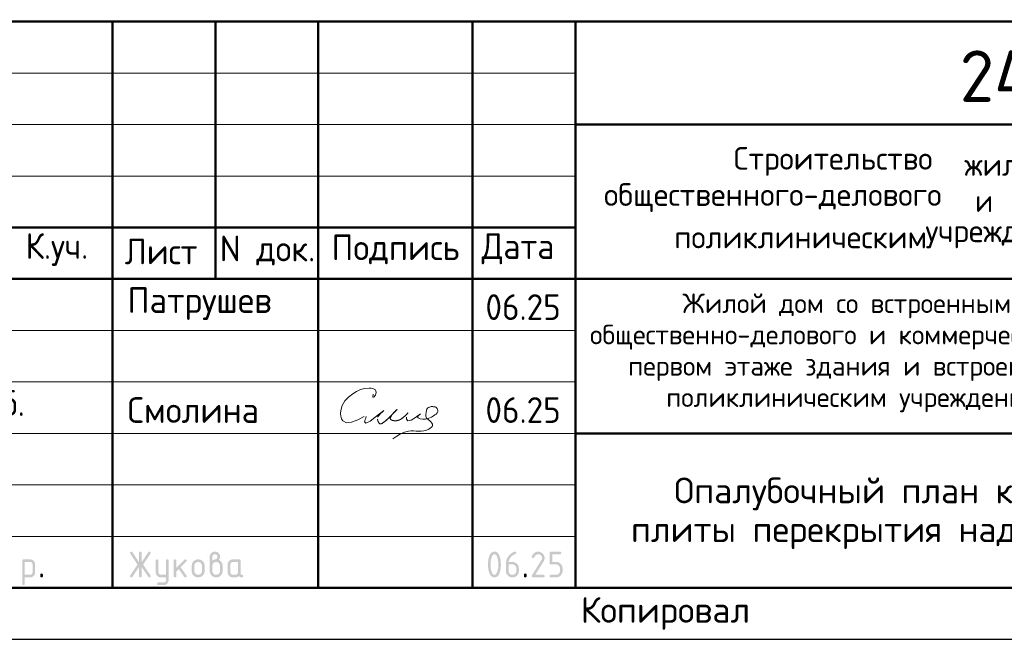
# Model space of a CAD drawing. Header units: millimetres. Extents: x 0 to 50400, y 0 to 36643.
# Tile 7 of 15: x 28918 to 40402, y 0 to 7222. Entities that reach past the tile are written whole.
import ezdxf

# ---------------------------------------------------------------- set-up
doc = ezdxf.new("R2010")
doc.units = ezdxf.units.MM
doc.layers.add('Standard', color=7, linetype='Continuous', lineweight=25)
doc.styles.add('ISOCPEUR', font='txt')

msp = doc.modelspace()

# ---------------------------------------------------------------- hatches: boundary and pattern name
at = {"layer": 'Standard', "linetype": 'Continuous', "lineweight": 25, "transparency": 33554687}
h = msp.add_hatch(color=7, dxfattribs=at)
h.paths.add_polyline_path([(28948, 916), (28948, 918), (28948, 920), (28949, 922), (28949, 923), (28950, 924), (28950, 926), (28951, 927), (28952, 928), (28953, 929), (28954, 929), (28955, 930), (28957, 930), (28958, 931), (28960, 931), (28961, 931), (28963, 931), (29038, 931), (29041, 931), (29044, 931), (29047, 931), (29050, 930), (29053, 930), (29056, 929), (29059, 928), (29061, 927), (29064, 926), (29066, 925), (29069, 923), (29071, 922), (29074, 920), (29076, 918), (29078, 916), (29080, 914), (29083, 912), (29085, 910), (29086, 907), (29088, 905), (29090, 902), (29091, 900), (29092, 897), (29094, 895), (29095, 892), (29095, 889), (29096, 886), (29097, 884), (29097, 881), (29098, 878), (29098, 875), (29098, 871), (29098, 781), (29098, 778), (29098, 775), (29097, 772), (29097, 769), (29096, 767), (29095, 764), (29095, 761), (29094, 758), (29092, 756), (29091, 753), (29090, 751), (29088, 748), (29086, 746), (29085, 744), (29083, 741), (29081, 739), (29078, 737), (29076, 735), (29074, 733), (29071, 731), (29069, 730), (29066, 728), (29064, 727), (29061, 726), (29059, 725), (29056, 724), (29053, 723), (29050, 723), (29047, 722), (29044, 722), (29041, 722), (29038, 722), (28978, 722), (28978, 647), (28978, 645), (28978, 643), (28978, 641), (28977, 640), (28977, 639), (28976, 638), (28975, 636), (28974, 635), (28973, 634), (28972, 634), (28971, 633), (28970, 633), (28968, 632), (28967, 632), (28965, 632), (28963, 632), (28961, 632), (28960, 632), (28958, 632), (28957, 633), (28955, 633), (28954, 634), (28953, 634), (28952, 635), (28951, 636), (28950, 638), (28950, 639), (28949, 640), (28949, 641), (28948, 643), (28948, 645), (28948, 647)], flags=16)
h.paths.add_polyline_path([(28978, 901), (28978, 752), (29038, 752), (29041, 752), (29044, 752), (29047, 753), (29049, 754), (29052, 755), (29054, 757), (29057, 758), (29059, 760), (29061, 763), (29063, 765), (29065, 767), (29066, 770), (29067, 773), (29067, 776), (29068, 778), (29068, 782), (29068, 871), (29068, 875), (29067, 877), (29067, 880), (29066, 883), (29065, 886), (29063, 888), (29061, 891), (29059, 893), (29057, 895), (29055, 896), (29052, 898), (29050, 899), (29047, 900), (29044, 901), (29041, 901), (29038, 901)])
for points in [[(30310, 844), (30233, 728), (30232, 726), (30230, 725), (30229, 724), (30227, 723), (30226, 722), (30224, 722), (30222, 722), (30220, 722), (30218, 722), (30217, 722), (30215, 722), (30214, 723), (30212, 723), (30211, 724), (30210, 724), (30209, 725), (30208, 726), (30207, 728), (30207, 729), (30206, 730), (30206, 732), (30206, 734), (30205, 735), (30205, 737), (30205, 739), (30206, 741), (30207, 743), (30208, 745), (30292, 871), (30208, 998), (30207, 1000), (30206, 1002), (30205, 1004), (30205, 1006), (30205, 1008), (30206, 1010), (30206, 1011), (30206, 1013), (30207, 1014), (30207, 1015), (30208, 1017), (30209, 1018), (30210, 1019), (30211, 1019), (30212, 1020), (30214, 1021), (30215, 1021), (30217, 1021), (30218, 1022), (30220, 1022), (30222, 1022), (30224, 1021), (30226, 1021), (30227, 1020), (30229, 1019), (30230, 1018), (30232, 1016), (30233, 1015), (30310, 899), (30310, 1007), (30310, 1008), (30310, 1010), (30311, 1012), (30311, 1013), (30312, 1015), (30312, 1016), (30313, 1017), (30314, 1018), (30315, 1019), (30316, 1019), (30317, 1020), (30319, 1021), (30320, 1021), (30322, 1021), (30323, 1022), (30325, 1022), (30327, 1022), (30329, 1021), (30330, 1021), (30332, 1021), (30333, 1020), (30334, 1019), (30336, 1019), (30337, 1018), (30337, 1017), (30338, 1016), (30339, 1015), (30339, 1013), (30340, 1012), (30340, 1010), (30340, 1008), (30340, 1007), (30340, 899), (30418, 1015), (30419, 1016), (30420, 1018), (30422, 1019), (30423, 1020), (30425, 1021), (30427, 1021), (30428, 1022), (30430, 1022), (30432, 1022), (30433, 1021), (30435, 1021), (30436, 1020), (30437, 1020), (30439, 1019), (30440, 1018), (30441, 1017), (30442, 1016), (30443, 1015), (30444, 1013), (30444, 1012), (30445, 1011), (30445, 1009), (30445, 1008), (30445, 1006), (30445, 1004), (30445, 1002), (30444, 1000), (30443, 998), (30358, 871), (30443, 745), (30444, 743), (30445, 741), (30445, 739), (30445, 737), (30445, 735), (30445, 734), (30445, 732), (30444, 731), (30444, 730), (30443, 728), (30442, 727), (30441, 726), (30440, 725), (30439, 724), (30438, 723), (30436, 723), (30435, 722), (30434, 722), (30432, 722), (30431, 722), (30429, 722), (30427, 722), (30425, 722), (30423, 723), (30422, 724), (30420, 725), (30419, 726), (30418, 728), (30340, 844), (30340, 737), (30340, 735), (30340, 733), (30340, 731), (30339, 730), (30339, 729), (30338, 727), (30337, 726), (30337, 725), (30336, 724), (30334, 724), (30333, 723), (30332, 722), (30330, 722), (30329, 722), (30327, 722), (30325, 722), (30323, 722), (30322, 722), (30320, 722), (30319, 722), (30317, 723), (30316, 724), (30315, 724), (30314, 725), (30313, 726), (30312, 727), (30312, 729), (30311, 730), (30311, 731), (30310, 733), (30310, 735), (30310, 737)], [(30625, 691), (30625, 722), (30565, 722), (30562, 722), (30559, 722), (30556, 722), (30553, 723), (30550, 723), (30547, 724), (30545, 725), (30542, 726), (30539, 727), (30537, 728), (30534, 730), (30532, 731), (30529, 733), (30527, 735), (30525, 737), (30523, 739), (30521, 741), (30519, 744), (30517, 746), (30515, 748), (30513, 751), (30512, 753), (30511, 756), (30510, 758), (30509, 761), (30508, 764), (30507, 767), (30506, 769), (30506, 772), (30506, 775), (30505, 778), (30505, 781), (30505, 916), (30505, 918), (30506, 920), (30506, 922), (30506, 923), (30507, 924), (30507, 926), (30508, 927), (30509, 928), (30510, 929), (30511, 929), (30512, 930), (30514, 930), (30515, 931), (30517, 931), (30518, 931), (30520, 931), (30522, 931), (30524, 931), (30526, 931), (30527, 930), (30528, 930), (30530, 929), (30531, 929), (30532, 928), (30533, 927), (30533, 926), (30534, 924), (30534, 923), (30535, 922), (30535, 920), (30535, 918), (30535, 916), (30535, 782), (30535, 779), (30536, 776), (30536, 773), (30538, 770), (30539, 768), (30540, 765), (30542, 763), (30544, 760), (30546, 758), (30549, 757), (30551, 755), (30554, 754), (30557, 753), (30559, 752), (30562, 752), (30565, 752), (30625, 752), (30625, 916), (30625, 918), (30625, 920), (30625, 922), (30626, 923), (30626, 924), (30627, 926), (30628, 927), (30629, 928), (30630, 929), (30631, 929), (30632, 930), (30633, 930), (30635, 931), (30636, 931), (30638, 931), (30640, 931), (30642, 931), (30644, 931), (30645, 931), (30647, 930), (30648, 930), (30649, 929), (30650, 929), (30651, 928), (30652, 927), (30653, 926), (30654, 924), (30654, 923), (30655, 922), (30655, 920), (30655, 918), (30655, 916), (30655, 692), (30655, 688), (30655, 685), (30655, 682), (30654, 680), (30653, 677), (30653, 674), (30652, 671), (30651, 669), (30650, 666), (30648, 663), (30647, 661), (30645, 658), (30644, 656), (30642, 654), (30640, 651), (30638, 649), (30636, 647), (30634, 645), (30631, 643), (30629, 641), (30627, 640), (30624, 638), (30621, 637), (30619, 636), (30616, 635), (30613, 634), (30611, 633), (30608, 633), (30605, 632), (30602, 632), (30599, 632), (30596, 632), (30535, 632), (30534, 632), (30532, 632), (30530, 632), (30529, 633), (30527, 633), (30526, 634), (30525, 634), (30524, 635), (30523, 636), (30522, 638), (30522, 639), (30521, 640), (30521, 642), (30521, 643), (30520, 645), (30520, 647), (30520, 648), (30521, 650), (30521, 651), (30522, 652), (30522, 654), (30523, 655), (30524, 656), (30525, 657), (30526, 658), (30527, 659), (30529, 660), (30530, 661), (30531, 661), (30533, 661), (30534, 662), (30535, 662), (30595, 662), (30598, 662), (30601, 662), (30604, 663), (30607, 664), (30609, 665), (30612, 666), (30614, 668), (30616, 670), (30619, 672), (30620, 675), (30622, 677), (30623, 680), (30624, 682), (30624, 685), (30625, 688)], [(30745, 833), (30840, 927), (30841, 928), (30842, 929), (30843, 930), (30844, 930), (30846, 931), (30847, 931), (30849, 931), (30850, 931), (30852, 931), (30854, 931), (30855, 931), (30857, 930), (30858, 930), (30859, 929), (30860, 929), (30861, 928), (30862, 927), (30863, 926), (30864, 924), (30864, 923), (30865, 922), (30865, 920), (30865, 918), (30865, 916), (30865, 915), (30865, 914), (30865, 912), (30864, 911), (30863, 910), (30863, 908), (30862, 907), (30861, 906), (30795, 840), (30862, 745), (30864, 743), (30864, 741), (30865, 739), (30865, 736), (30865, 734), (30865, 733), (30865, 731), (30864, 730), (30864, 728), (30863, 727), (30862, 726), (30861, 725), (30860, 724), (30859, 724), (30858, 723), (30857, 722), (30855, 722), (30854, 722), (30852, 722), (30850, 722), (30848, 722), (30846, 722), (30845, 722), (30843, 723), (30842, 724), (30840, 725), (30839, 726), (30838, 728), (30773, 819), (30745, 791), (30745, 737), (30745, 735), (30745, 733), (30745, 731), (30744, 730), (30744, 729), (30743, 727), (30742, 726), (30741, 725), (30741, 724), (30739, 724), (30738, 723), (30737, 722), (30735, 722), (30734, 722), (30732, 722), (30730, 722), (30728, 722), (30727, 722), (30725, 722), (30724, 722), (30722, 723), (30721, 724), (30720, 724), (30719, 725), (30718, 726), (30717, 727), (30717, 729), (30716, 730), (30716, 731), (30715, 733), (30715, 735), (30715, 737), (30715, 916), (30715, 918), (30715, 920), (30716, 922), (30716, 923), (30717, 924), (30717, 926), (30718, 927), (30719, 928), (30720, 929), (30721, 929), (30722, 930), (30724, 930), (30725, 931), (30727, 931), (30728, 931), (30730, 931), (30732, 931), (30734, 931), (30735, 931), (30737, 930), (30738, 930), (30739, 929), (30741, 929), (30741, 928), (30742, 927), (30743, 926), (30744, 924), (30744, 923), (30745, 922), (30745, 920), (30745, 918), (30745, 916)], [(34965, 1022), (34968, 1022), (34972, 1021), (34976, 1021), (34980, 1020), (34983, 1019), (34987, 1018), (34990, 1017), (34993, 1016), (34997, 1015), (35000, 1013), (35003, 1011), (35006, 1009), (35009, 1007), (35012, 1005), (35015, 1002), (35018, 1000), (35020, 997), (35023, 994), (35025, 991), (35027, 988), (35029, 985), (35031, 982), (35033, 979), (35034, 975), (35035, 972), (35036, 969), (35038, 965), (35038, 962), (35039, 958), (35039, 954), (35040, 950), (35040, 947), (35040, 941), (35039, 936), (35038, 930), (35036, 925), (35034, 920), (35032, 914), (35029, 909), (35026, 903), (34931, 752), (35025, 752), (35026, 752), (35028, 751), (35030, 751), (35031, 751), (35033, 750), (35034, 749), (35035, 749), (35036, 748), (35037, 747), (35037, 746), (35038, 745), (35039, 743), (35039, 742), (35039, 740), (35040, 738), (35040, 737), (35040, 735), (35039, 733), (35039, 731), (35039, 730), (35038, 729), (35037, 727), (35037, 726), (35036, 725), (35035, 724), (35034, 724), (35033, 723), (35031, 722), (35030, 722), (35028, 722), (35026, 722), (35025, 722), (34905, 722), (34903, 722), (34901, 722), (34899, 722), (34898, 722), (34897, 723), (34895, 724), (34894, 724), (34893, 725), (34892, 726), (34892, 727), (34891, 729), (34891, 730), (34890, 731), (34890, 733), (34890, 735), (34890, 737), (34890, 739), (34890, 741), (34891, 743), (34892, 745), (35002, 922), (35004, 925), (35005, 928), (35007, 931), (35008, 934), (35009, 937), (35009, 940), (35010, 943), (35010, 946), (35010, 951), (35009, 955), (35008, 960), (35006, 964), (35005, 968), (35002, 971), (35000, 975), (34996, 978), (34993, 982), (34989, 984), (34986, 987), (34982, 988), (34978, 990), (34974, 991), (34969, 991), (34965, 991), (34961, 991), (34958, 991), (34955, 990), (34952, 989), (34949, 988), (34946, 986), (34943, 984), (34940, 982), (34937, 980), (34934, 977), (34931, 974), (34929, 970), (34926, 967), (34923, 963), (34920, 958), (34918, 954), (34917, 952), (34915, 951), (34914, 949), (34912, 948), (34911, 947), (34909, 947), (34907, 947), (34905, 947), (34903, 947), (34901, 947), (34899, 947), (34898, 947), (34897, 948), (34895, 949), (34894, 949), (34893, 950), (34892, 951), (34892, 952), (34891, 954), (34891, 955), (34890, 956), (34890, 958), (34890, 960), (34890, 961), (34890, 963), (34890, 965), (34890, 966), (34891, 968), (34894, 974), (34898, 980), (34902, 986), (34906, 991), (34910, 996), (34914, 1000), (34919, 1005), (34923, 1008), (34928, 1011), (34933, 1014), (34938, 1016), (34943, 1018), (34948, 1020), (34953, 1021), (34959, 1022)], [(35100, 887), (35100, 1007), (35100, 1008), (35100, 1010), (35100, 1012), (35100, 1013), (35101, 1015), (35102, 1016), (35102, 1017), (35103, 1018), (35104, 1019), (35105, 1019), (35107, 1020), (35108, 1021), (35109, 1021), (35111, 1021), (35113, 1022), (35114, 1022), (35219, 1022), (35221, 1022), (35223, 1021), (35224, 1021), (35226, 1021), (35227, 1020), (35228, 1019), (35229, 1019), (35230, 1018), (35231, 1017), (35232, 1016), (35233, 1014), (35233, 1013), (35234, 1012), (35234, 1010), (35234, 1008), (35234, 1007), (35234, 1005), (35234, 1003), (35234, 1001), (35233, 1000), (35233, 999), (35232, 997), (35231, 996), (35230, 995), (35229, 994), (35228, 994), (35227, 993), (35226, 992), (35224, 992), (35223, 992), (35221, 991), (35219, 991), (35130, 991), (35130, 902), (35174, 902), (35178, 902), (35182, 901), (35186, 901), (35189, 900), (35193, 900), (35196, 899), (35200, 897), (35203, 896), (35207, 895), (35210, 893), (35213, 891), (35216, 889), (35219, 887), (35222, 885), (35225, 882), (35227, 880), (35230, 877), (35232, 874), (35235, 871), (35237, 868), (35239, 865), (35241, 862), (35242, 859), (35244, 855), (35245, 852), (35246, 849), (35247, 845), (35248, 841), (35249, 838), (35249, 834), (35249, 830), (35249, 827), (35249, 797), (35249, 793), (35249, 789), (35249, 785), (35248, 782), (35247, 778), (35246, 775), (35245, 771), (35244, 768), (35242, 764), (35241, 761), (35239, 758), (35237, 755), (35235, 752), (35232, 749), (35230, 746), (35227, 743), (35224, 741), (35222, 738), (35219, 736), (35216, 734), (35213, 732), (35209, 730), (35206, 728), (35203, 727), (35200, 726), (35196, 725), (35193, 724), (35189, 723), (35186, 722), (35182, 722), (35178, 722), (35174, 722), (35114, 722), (35113, 722), (35111, 722), (35109, 722), (35108, 722), (35107, 723), (35105, 724), (35104, 724), (35103, 725), (35102, 726), (35102, 727), (35101, 729), (35100, 730), (35100, 731), (35100, 733), (35100, 735), (35100, 737), (35100, 738), (35100, 740), (35100, 742), (35100, 743), (35101, 745), (35102, 746), (35102, 747), (35103, 748), (35104, 749), (35105, 749), (35107, 750), (35108, 751), (35109, 751), (35111, 751), (35113, 752), (35114, 752), (35174, 752), (35179, 752), (35183, 752), (35188, 753), (35192, 755), (35196, 756), (35199, 759), (35203, 761), (35206, 765), (35209, 768), (35212, 772), (35214, 775), (35216, 779), (35218, 783), (35218, 788), (35219, 792), (35219, 797), (35219, 827), (35219, 831), (35218, 836), (35218, 840), (35216, 844), (35214, 848), (35212, 851), (35209, 855), (35206, 858), (35203, 862), (35199, 864), (35195, 867), (35192, 868), (35188, 870), (35183, 871), (35179, 872), (35174, 872), (35114, 872), (35113, 872), (35111, 872), (35109, 872), (35108, 872), (35107, 873), (35105, 874), (35104, 874), (35103, 875), (35102, 876), (35102, 877), (35101, 879), (35100, 880), (35100, 881), (35100, 883), (35100, 885)], [(29158, 752), (29158, 753), (29158, 755), (29158, 757), (29159, 758), (29159, 760), (29160, 761), (29161, 762), (29162, 763), (29163, 764), (29164, 765), (29165, 765), (29166, 766), (29168, 766), (29169, 766), (29171, 767), (29173, 767), (29175, 767), (29177, 766), (29178, 766), (29180, 766), (29181, 765), (29182, 765), (29183, 764), (29184, 763), (29185, 762), (29186, 761), (29187, 760), (29187, 758), (29188, 757), (29188, 755), (29188, 753), (29188, 752), (29188, 737), (29188, 735), (29188, 733), (29188, 731), (29187, 730), (29187, 729), (29186, 727), (29185, 726), (29184, 725), (29183, 724), (29182, 724), (29181, 723), (29180, 722), (29178, 722), (29177, 722), (29175, 722), (29173, 722), (29171, 722), (29169, 722), (29168, 722), (29166, 722), (29165, 723), (29164, 724), (29163, 724), (29162, 725), (29161, 726), (29160, 727), (29159, 729), (29159, 730), (29158, 731), (29158, 733), (29158, 735), (29158, 737)], [(34800, 752), (34800, 753), (34800, 755), (34800, 757), (34801, 758), (34801, 760), (34802, 761), (34803, 762), (34804, 763), (34804, 764), (34806, 765), (34807, 765), (34808, 766), (34810, 766), (34811, 766), (34813, 767), (34815, 767), (34817, 767), (34818, 766), (34820, 766), (34821, 766), (34823, 765), (34824, 765), (34825, 764), (34826, 763), (34827, 762), (34828, 761), (34828, 760), (34829, 758), (34829, 757), (34830, 755), (34830, 753), (34830, 752), (34830, 737), (34830, 735), (34830, 733), (34829, 731), (34829, 730), (34828, 729), (34828, 727), (34827, 726), (34826, 725), (34825, 724), (34824, 724), (34823, 723), (34821, 722), (34820, 722), (34818, 722), (34817, 722), (34815, 722), (34813, 722), (34811, 722), (34810, 722), (34808, 722), (34807, 723), (34806, 724), (34804, 724), (34804, 725), (34803, 726), (34802, 727), (34801, 729), (34801, 730), (34800, 731), (34800, 733), (34800, 735), (34800, 737)]]:
    msp.add_hatch(color=7, dxfattribs=at).paths.add_polyline_path(points, flags=16)
h = msp.add_hatch(color=7, dxfattribs=at)
h.paths.add_polyline_path([(30925, 796), (30925, 856), (30925, 860), (30925, 864), (30926, 868), (30926, 871), (30927, 875), (30928, 878), (30929, 882), (30930, 885), (30932, 889), (30934, 892), (30935, 895), (30937, 898), (30939, 901), (30942, 904), (30944, 907), (30947, 909), (30950, 912), (30952, 915), (30955, 917), (30958, 919), (30961, 921), (30965, 923), (30968, 925), (30971, 926), (30974, 927), (30978, 928), (30981, 929), (30985, 930), (30988, 931), (30992, 931), (30996, 931), (31000, 931), (31004, 931), (31008, 931), (31011, 931), (31015, 930), (31019, 929), (31022, 928), (31026, 927), (31029, 926), (31032, 925), (31035, 923), (31039, 921), (31042, 919), (31045, 917), (31047, 915), (31050, 912), (31053, 910), (31056, 907), (31058, 904), (31060, 901), (31063, 898), (31065, 895), (31066, 892), (31068, 889), (31069, 886), (31071, 882), (31072, 879), (31073, 875), (31073, 872), (31074, 868), (31074, 864), (31075, 860), (31075, 856), (31075, 796), (31075, 793), (31074, 789), (31074, 785), (31073, 781), (31073, 778), (31072, 774), (31071, 771), (31069, 768), (31068, 764), (31066, 761), (31064, 758), (31062, 755), (31060, 752), (31058, 749), (31056, 746), (31053, 743), (31050, 741), (31047, 738), (31044, 736), (31041, 734), (31038, 732), (31035, 730), (31032, 728), (31029, 727), (31025, 726), (31022, 725), (31018, 724), (31015, 723), (31011, 722), (31007, 722), (31004, 722), (31000, 722), (30996, 722), (30992, 722), (30988, 722), (30985, 723), (30981, 724), (30978, 725), (30974, 726), (30971, 727), (30968, 728), (30965, 730), (30961, 732), (30958, 734), (30955, 736), (30952, 738), (30950, 741), (30947, 743), (30944, 746), (30942, 749), (30939, 752), (30937, 755), (30935, 758), (30934, 761), (30932, 764), (30930, 768), (30929, 771), (30928, 774), (30927, 778), (30926, 781), (30926, 785), (30925, 789), (30925, 793)], flags=16)
h.paths.add_polyline_path([(31045, 797), (31045, 857), (31045, 861), (31044, 866), (31043, 870), (31041, 874), (31040, 878), (31037, 881), (31035, 885), (31032, 888), (31028, 892), (31025, 894), (31021, 897), (31017, 898), (31013, 900), (31009, 901), (31004, 902), (31000, 902), (30995, 902), (30991, 901), (30987, 900), (30983, 898), (30979, 897), (30975, 894), (30971, 892), (30968, 888), (30965, 885), (30962, 881), (30960, 878), (30958, 874), (30957, 870), (30956, 866), (30955, 861), (30955, 857), (30955, 797), (30955, 792), (30956, 788), (30957, 783), (30958, 779), (30960, 775), (30962, 772), (30965, 768), (30968, 765), (30971, 761), (30975, 759), (30979, 756), (30983, 755), (30986, 753), (30991, 752), (30995, 752), (31000, 752), (31004, 752), (31009, 752), (31013, 753), (31017, 755), (31021, 757), (31025, 759), (31028, 761), (31032, 765), (31035, 768), (31037, 772), (31040, 775), (31041, 779), (31043, 783), (31044, 788), (31045, 792)])
h = msp.add_hatch(color=7, dxfattribs=at)
h.paths.add_polyline_path([(31165, 916), (31170, 920), (31174, 923), (31179, 926), (31183, 928), (31188, 930), (31192, 931), (31196, 931), (31200, 931), (31202, 931), (31204, 932), (31207, 933), (31209, 934), (31211, 935), (31213, 937), (31215, 939), (31217, 942), (31219, 944), (31221, 947), (31222, 949), (31223, 952), (31224, 954), (31224, 957), (31225, 959), (31225, 961), (31225, 965), (31224, 968), (31224, 970), (31223, 973), (31222, 976), (31220, 978), (31218, 981), (31216, 983), (31214, 985), (31212, 987), (31209, 988), (31207, 989), (31204, 990), (31201, 991), (31198, 991), (31195, 991), (31192, 991), (31189, 991), (31186, 990), (31183, 989), (31181, 988), (31178, 987), (31176, 985), (31174, 983), (31171, 981), (31170, 978), (31168, 976), (31167, 973), (31166, 970), (31165, 967), (31165, 965), (31165, 961)])
h.paths.add_polyline_path([(31240, 925), (31245, 923), (31249, 920), (31254, 918), (31258, 914), (31262, 911), (31266, 907), (31269, 903), (31272, 898), (31275, 893), (31278, 888), (31280, 883), (31282, 878), (31283, 873), (31284, 868), (31285, 862), (31285, 857), (31285, 797), (31285, 793), (31284, 789), (31284, 785), (31283, 781), (31282, 778), (31281, 774), (31280, 771), (31279, 768), (31278, 764), (31276, 761), (31274, 758), (31272, 755), (31270, 752), (31268, 749), (31265, 746), (31263, 743), (31260, 741), (31257, 738), (31254, 736), (31251, 734), (31248, 732), (31245, 730), (31242, 728), (31238, 727), (31235, 726), (31232, 725), (31228, 724), (31225, 723), (31221, 722), (31217, 722), (31214, 722), (31210, 722), (31206, 722), (31202, 722), (31198, 722), (31195, 723), (31191, 724), (31188, 725), (31184, 726), (31181, 727), (31177, 728), (31174, 730), (31171, 732), (31168, 734), (31165, 736), (31162, 738), (31159, 741), (31157, 743), (31154, 746), (31151, 749), (31149, 752), (31147, 755), (31145, 758), (31143, 761), (31142, 764), (31140, 768), (31139, 771), (31138, 774), (31137, 778), (31136, 782), (31136, 785), (31135, 789), (31135, 793), (31135, 797), (31135, 962), (31135, 965), (31135, 968), (31135, 971), (31136, 974), (31136, 977), (31137, 979), (31138, 982), (31139, 985), (31140, 987), (31142, 990), (31143, 993), (31145, 995), (31146, 997), (31148, 1000), (31150, 1002), (31152, 1004), (31154, 1006), (31157, 1008), (31159, 1010), (31161, 1012), (31164, 1013), (31166, 1015), (31169, 1016), (31172, 1017), (31174, 1018), (31177, 1019), (31180, 1020), (31183, 1020), (31186, 1021), (31189, 1021), (31192, 1022), (31195, 1022), (31198, 1022), (31201, 1021), (31204, 1021), (31207, 1020), (31210, 1020), (31212, 1019), (31215, 1018), (31218, 1017), (31221, 1016), (31223, 1015), (31226, 1013), (31228, 1012), (31230, 1010), (31233, 1008), (31235, 1006), (31237, 1004), (31239, 1002), (31241, 1000), (31243, 997), (31245, 995), (31246, 992), (31248, 990), (31249, 987), (31250, 985), (31251, 982), (31252, 979), (31253, 976), (31253, 974), (31254, 971), (31254, 968), (31254, 965), (31254, 962), (31254, 956), (31254, 951), (31253, 946), (31251, 941), (31249, 937), (31246, 933), (31243, 929)], flags=16)
h.paths.add_polyline_path([(31254, 797), (31254, 857), (31254, 861), (31254, 866), (31253, 870), (31251, 874), (31250, 878), (31247, 881), (31245, 885), (31241, 888), (31238, 892), (31235, 894), (31231, 897), (31227, 898), (31223, 900), (31219, 901), (31214, 902), (31210, 902), (31205, 902), (31201, 901), (31196, 900), (31192, 898), (31188, 897), (31185, 894), (31181, 892), (31178, 888), (31175, 885), (31172, 881), (31170, 878), (31168, 874), (31167, 870), (31166, 866), (31165, 861), (31165, 857), (31165, 797), (31165, 792), (31166, 788), (31167, 783), (31168, 779), (31170, 775), (31172, 772), (31175, 768), (31178, 765), (31181, 761), (31185, 759), (31188, 756), (31192, 755), (31196, 753), (31201, 752), (31205, 752), (31210, 752), (31214, 752), (31219, 752), (31223, 753), (31227, 755), (31231, 757), (31235, 759), (31238, 761), (31241, 765), (31245, 768), (31247, 772), (31250, 775), (31251, 779), (31253, 783), (31254, 788), (31254, 792)])
h = msp.add_hatch(color=7, dxfattribs=at)
h.paths.add_polyline_path([(31464, 901), (31405, 901), (31401, 901), (31399, 901), (31396, 900), (31393, 899), (31390, 898), (31388, 896), (31386, 895), (31383, 893), (31381, 890), (31380, 888), (31378, 886), (31377, 883), (31376, 880), (31375, 877), (31375, 874), (31375, 871), (31375, 782), (31375, 778), (31375, 776), (31376, 773), (31377, 770), (31378, 768), (31380, 765), (31381, 763), (31384, 760), (31386, 758), (31388, 757), (31391, 755), (31393, 754), (31396, 753), (31399, 752), (31402, 752), (31405, 752), (31434, 752), (31438, 752), (31440, 752), (31443, 753), (31446, 754), (31449, 755), (31451, 757), (31453, 758), (31456, 760), (31458, 763), (31459, 765), (31461, 767), (31462, 770), (31463, 773), (31464, 776), (31464, 778), (31464, 782)])
h.paths.add_polyline_path([(31524, 737), (31524, 735), (31524, 733), (31524, 731), (31523, 730), (31523, 729), (31522, 727), (31522, 726), (31521, 725), (31520, 724), (31519, 724), (31517, 723), (31516, 722), (31515, 722), (31513, 722), (31511, 722), (31509, 722), (31504, 722), (31499, 723), (31495, 724), (31490, 726), (31486, 728), (31482, 730), (31478, 733), (31475, 737), (31471, 733), (31466, 730), (31462, 728), (31457, 726), (31452, 724), (31446, 723), (31441, 722), (31434, 722), (31405, 722), (31401, 722), (31398, 722), (31395, 722), (31392, 723), (31390, 723), (31387, 724), (31384, 725), (31381, 726), (31379, 727), (31376, 728), (31374, 730), (31371, 731), (31369, 733), (31366, 735), (31364, 737), (31362, 739), (31360, 741), (31358, 743), (31356, 746), (31354, 748), (31353, 751), (31351, 753), (31350, 756), (31349, 758), (31348, 761), (31347, 764), (31346, 766), (31346, 769), (31345, 772), (31345, 775), (31345, 778), (31345, 781), (31345, 871), (31345, 875), (31345, 878), (31345, 881), (31346, 884), (31346, 886), (31347, 889), (31348, 892), (31349, 895), (31350, 897), (31351, 900), (31353, 902), (31354, 905), (31356, 907), (31358, 910), (31360, 912), (31362, 914), (31364, 916), (31366, 918), (31369, 920), (31371, 922), (31374, 923), (31376, 925), (31379, 926), (31381, 927), (31384, 928), (31387, 929), (31390, 930), (31392, 930), (31395, 931), (31398, 931), (31401, 931), (31405, 931), (31479, 931), (31481, 931), (31483, 931), (31485, 931), (31486, 930), (31487, 930), (31489, 929), (31490, 929), (31491, 928), (31492, 927), (31492, 926), (31493, 924), (31493, 923), (31494, 922), (31494, 920), (31494, 918), (31494, 916), (31494, 767), (31494, 765), (31495, 763), (31495, 761), (31495, 760), (31496, 759), (31496, 757), (31497, 756), (31498, 755), (31499, 754), (31500, 754), (31501, 753), (31503, 752), (31504, 752), (31506, 752), (31508, 752), (31509, 752), (31511, 752), (31513, 751), (31515, 751), (31516, 751), (31517, 750), (31519, 749), (31520, 749), (31521, 748), (31522, 747), (31522, 746), (31523, 744), (31523, 743), (31524, 742), (31524, 740), (31524, 738)], flags=16)
h = msp.add_hatch(color=7, dxfattribs=at)
h.paths.add_polyline_path([(34500, 872), (34500, 881), (34499, 890), (34499, 899), (34498, 908), (34497, 916), (34495, 925), (34494, 934), (34492, 942), (34490, 948), (34489, 953), (34487, 959), (34485, 964), (34483, 968), (34481, 972), (34479, 976), (34477, 979), (34474, 982), (34472, 984), (34469, 987), (34467, 988), (34464, 990), (34461, 991), (34458, 991), (34455, 991), (34452, 991), (34449, 991), (34446, 990), (34443, 988), (34441, 987), (34438, 984), (34436, 982), (34433, 979), (34431, 976), (34429, 972), (34427, 968), (34425, 963), (34423, 959), (34422, 953), (34420, 948), (34418, 942), (34416, 933), (34415, 925), (34413, 916), (34412, 907), (34411, 898), (34411, 890), (34410, 881), (34410, 872), (34410, 862), (34411, 853), (34411, 844), (34412, 835), (34413, 827), (34415, 818), (34416, 810), (34418, 801), (34420, 795), (34421, 790), (34423, 784), (34425, 780), (34427, 775), (34429, 771), (34431, 767), (34433, 764), (34436, 761), (34438, 759), (34441, 756), (34443, 755), (34446, 753), (34449, 752), (34452, 752), (34455, 752), (34458, 752), (34461, 752), (34464, 753), (34467, 755), (34469, 756), (34472, 759), (34474, 761), (34477, 764), (34479, 767), (34481, 771), (34483, 775), (34485, 780), (34487, 784), (34489, 790), (34490, 795), (34492, 801), (34494, 810), (34495, 818), (34497, 827), (34498, 835), (34499, 844), (34499, 853), (34500, 862)])
h.paths.add_polyline_path([(34530, 872), (34530, 865), (34530, 858), (34529, 852), (34529, 846), (34529, 839), (34528, 833), (34527, 827), (34527, 822), (34526, 816), (34525, 810), (34524, 805), (34522, 799), (34521, 794), (34520, 789), (34518, 784), (34517, 779), (34514, 772), (34512, 765), (34509, 759), (34506, 754), (34502, 748), (34499, 744), (34495, 739), (34492, 736), (34488, 732), (34484, 730), (34479, 727), (34475, 725), (34470, 723), (34465, 722), (34460, 722), (34455, 722), (34450, 722), (34445, 722), (34440, 723), (34435, 725), (34431, 727), (34426, 730), (34422, 732), (34418, 736), (34414, 739), (34411, 744), (34408, 748), (34404, 754), (34401, 759), (34398, 765), (34396, 771), (34393, 779), (34392, 783), (34390, 789), (34389, 794), (34388, 799), (34386, 804), (34385, 810), (34384, 816), (34383, 821), (34383, 827), (34382, 833), (34381, 839), (34381, 846), (34381, 852), (34380, 858), (34380, 865), (34380, 872), (34380, 878), (34380, 885), (34381, 891), (34381, 898), (34381, 904), (34382, 910), (34383, 916), (34383, 922), (34384, 928), (34385, 933), (34386, 939), (34388, 944), (34389, 949), (34390, 954), (34392, 960), (34393, 964), (34396, 972), (34398, 978), (34401, 984), (34404, 989), (34408, 995), (34411, 999), (34414, 1004), (34418, 1007), (34422, 1011), (34426, 1014), (34431, 1016), (34435, 1018), (34440, 1020), (34445, 1021), (34450, 1022), (34455, 1022), (34460, 1022), (34465, 1021), (34470, 1020), (34475, 1018), (34479, 1016), (34484, 1013), (34488, 1011), (34492, 1007), (34495, 1004), (34499, 999), (34502, 995), (34506, 989), (34509, 984), (34512, 978), (34514, 971), (34517, 964), (34518, 959), (34520, 954), (34521, 949), (34522, 944), (34524, 938), (34525, 933), (34526, 927), (34527, 922), (34527, 916), (34528, 910), (34529, 904), (34529, 897), (34529, 891), (34530, 885), (34530, 878)], flags=16)
h = msp.add_hatch(color=7, dxfattribs=at)
h.paths.add_polyline_path([(34620, 872), (34620, 797), (34620, 792), (34621, 788), (34622, 783), (34623, 779), (34625, 775), (34627, 772), (34630, 768), (34633, 765), (34636, 761), (34640, 759), (34644, 756), (34647, 755), (34651, 753), (34656, 752), (34660, 752), (34665, 752), (34670, 752), (34674, 752), (34678, 753), (34682, 755), (34686, 757), (34690, 759), (34693, 761), (34697, 765), (34700, 768), (34702, 772), (34705, 775), (34706, 779), (34708, 783), (34709, 788), (34710, 792), (34710, 797), (34710, 827), (34710, 831), (34709, 836), (34708, 840), (34706, 844), (34705, 848), (34702, 852), (34700, 855), (34697, 858), (34693, 862), (34690, 864), (34686, 867), (34682, 868), (34678, 870), (34674, 871), (34669, 872), (34665, 872)])
h.paths.add_polyline_path([(34695, 1022), (34697, 1022), (34698, 1021), (34700, 1021), (34701, 1021), (34703, 1020), (34704, 1019), (34705, 1019), (34706, 1018), (34707, 1017), (34708, 1016), (34708, 1015), (34709, 1013), (34709, 1012), (34709, 1010), (34710, 1008), (34710, 1007), (34710, 1004), (34709, 1002), (34709, 999), (34708, 998), (34707, 996), (34705, 995), (34704, 994), (34702, 994), (34698, 993), (34694, 991), (34690, 990), (34686, 988), (34682, 986), (34678, 984), (34675, 982), (34671, 979), (34667, 977), (34664, 974), (34660, 971), (34657, 968), (34654, 965), (34650, 961), (34647, 958), (34644, 954), (34639, 947), (34635, 941), (34631, 935), (34628, 928), (34626, 922), (34624, 915), (34622, 908), (34621, 902), (34665, 902), (34669, 902), (34673, 901), (34676, 901), (34680, 900), (34684, 900), (34687, 899), (34691, 898), (34694, 896), (34697, 895), (34701, 893), (34704, 891), (34707, 889), (34710, 887), (34713, 885), (34715, 883), (34718, 880), (34721, 877), (34723, 874), (34726, 871), (34728, 868), (34730, 865), (34731, 862), (34733, 859), (34734, 856), (34736, 852), (34737, 849), (34738, 845), (34738, 842), (34739, 838), (34739, 834), (34740, 831), (34740, 827), (34740, 797), (34740, 793), (34739, 789), (34739, 785), (34738, 781), (34738, 778), (34737, 774), (34736, 771), (34734, 768), (34733, 764), (34731, 761), (34729, 758), (34727, 755), (34725, 752), (34723, 749), (34721, 746), (34718, 743), (34715, 741), (34712, 738), (34709, 736), (34706, 734), (34703, 732), (34700, 730), (34697, 728), (34694, 727), (34690, 726), (34687, 725), (34683, 724), (34680, 723), (34676, 722), (34672, 722), (34669, 722), (34665, 722), (34661, 722), (34657, 722), (34653, 722), (34650, 723), (34646, 724), (34643, 725), (34639, 726), (34636, 727), (34633, 728), (34629, 730), (34626, 732), (34623, 734), (34620, 736), (34617, 738), (34614, 741), (34612, 743), (34609, 746), (34607, 749), (34604, 752), (34602, 755), (34600, 758), (34598, 761), (34597, 764), (34595, 767), (34594, 771), (34593, 774), (34592, 778), (34591, 781), (34591, 785), (34590, 788), (34590, 792), (34590, 796), (34590, 887), (34590, 893), (34590, 899), (34591, 905), (34592, 911), (34593, 917), (34595, 923), (34596, 929), (34598, 934), (34601, 940), (34603, 945), (34606, 951), (34609, 956), (34612, 961), (34616, 966), (34620, 971), (34624, 976), (34627, 980), (34630, 983), (34634, 986), (34637, 990), (34641, 993), (34644, 996), (34648, 999), (34651, 1001), (34655, 1004), (34658, 1006), (34662, 1009), (34666, 1011), (34670, 1013), (34673, 1015), (34677, 1017), (34681, 1018), (34683, 1019), (34685, 1020), (34687, 1020), (34689, 1021), (34691, 1021), (34692, 1021), (34693, 1022)], flags=16)

# ---------------------------------------------------------------- linework, layer by layer
at = {"layer": 'Standard', "color": 7, "linetype": 'Continuous', "lineweight": 50, "transparency": 33554687}
for p, q in [((27600, 7200), (49800, 7200)), ((30000, 600), (30000, 7200)), ((31200, 4200), (31200, 7200)), ((32400, 600), (32400, 7200)), ((34200, 600), (34200, 7200)), ((35400, 600), (35400, 7200)), ((35400, 6000), (49800, 6000)), ((27600, 4800), (35400, 4800)), ((27600, 4800), (35400, 4800)), ((27600, 4200), (35400, 4200)), ((27600, 4200), (35400, 4200)), ((35400, 4200), (49800, 4200)), ((35400, 2400), (49800, 2400))]:
    msp.add_line(p, q, dxfattribs=at)
at = {"layer": 'Standard', "color": 7, "linetype": 'Continuous', "lineweight": 13, "transparency": 33554687}
for p, q in [((27600, 6600), (35400, 6600)), ((27600, 6000), (35400, 6000)), ((27600, 5400), (35400, 5400)), ((27600, 3600), (35400, 3600)), ((27600, 3000), (35400, 3000)), ((27600, 3000), (35400, 3000)), ((27600, 2400), (35400, 2400)), ((27600, 2400), (35400, 2400)), ((27600, 1800), (35400, 1800)), ((27600, 1200), (35400, 1200))]:
    msp.add_line(p, q, dxfattribs=at)
at = {"layer": 'Standard', "color": 7, "linetype": 'Continuous', "lineweight": 25, "transparency": 33554687}
msp.add_line((27600, 600), (49800, 600), dxfattribs=at)
msp.add_line((27600, 600), (49800, 600), dxfattribs=at)
msp.add_line((27600, 600), (49800, 600), dxfattribs=at)
msp.add_lwpolyline([(0, 0), (50400, 0), (50400, 35640), (0, 35640), (0, 0)], close=True, dxfattribs=at)
at = {"layer": 'Standard', "color": 7, "linetype": 'Continuous', "lineweight": 50, "transparency": 33554687}
msp.add_lwpolyline([(2400, 35040), (49800, 35040), (49800, 600), (2400, 600), (2400, 35040)], close=True, dxfattribs=at)
at = {"layer": 'Standard', "color": 250, "linetype": 'Continuous', "lineweight": 18, "true_color": 0x2d2d2d, "transparency": 33554687}
for points in [[(33040, 2857), (33039, 2844), (33038, 2833), (33038, 2825), (33040, 2821), (33045, 2822), (33052, 2828), (33059, 2836), (33066, 2846), (33073, 2863), (33075, 2879), (33072, 2894), (33066, 2906), (33053, 2917), (33036, 2924), (33016, 2928), (32995, 2929), (32941, 2925), (32892, 2911), (32846, 2890), (32802, 2862), (32754, 2824), (32712, 2779), (32680, 2726), (32663, 2666), (32661, 2632), (32664, 2599), (32672, 2569), (32685, 2546), (32728, 2523), (32788, 2531), (32860, 2559), (32937, 2597)], [(32961, 2597), (32954, 2579), (32947, 2563), (32942, 2548), (32939, 2535), (32955, 2518), (33005, 2544), (33080, 2599), (33166, 2668)], [(33446, 2639), (33446, 2638), (33445, 2638), (33444, 2637), (33444, 2636), (33435, 2626), (33425, 2617), (33416, 2607), (33407, 2598), (33400, 2593), (33394, 2587), (33388, 2582), (33381, 2577), (33376, 2573), (33370, 2570), (33365, 2566), (33359, 2563), (33354, 2561), (33349, 2558), (33343, 2556), (33338, 2554), (33333, 2553), (33328, 2551), (33322, 2550), (33317, 2549), (33312, 2548), (33307, 2548), (33302, 2548), (33297, 2548), (33291, 2548), (33286, 2548), (33281, 2549), (33276, 2550), (33271, 2551), (33267, 2552), (33263, 2553), (33259, 2554), (33256, 2555), (33254, 2557), (33251, 2558), (33249, 2559), (33248, 2561), (33246, 2562), (33245, 2563), (33244, 2564), (33243, 2566), (33242, 2567), (33242, 2568), (33241, 2569), (33241, 2571), (33240, 2573), (33240, 2574), (33240, 2576), (33240, 2578), (33240, 2580), (33241, 2582), (33241, 2584), (33243, 2587), (33244, 2590), (33245, 2594), (33247, 2597), (33250, 2601), (33253, 2606), (33256, 2611), (33260, 2616), (33266, 2624), (33273, 2632), (33280, 2639), (33287, 2647), (33295, 2654), (33304, 2662), (33312, 2670), (33320, 2679), (33320, 2679), (33321, 2679), (33321, 2680), (33321, 2680), (33321, 2680), (33321, 2680), (33321, 2680), (33321, 2680), (33321, 2680), (33321, 2680), (33321, 2680), (33321, 2680), (33321, 2680), (33321, 2680), (33321, 2680), (33321, 2680), (33321, 2680), (33321, 2680), (33321, 2680), (33321, 2680), (33321, 2679), (33321, 2679), (33321, 2679), (33321, 2679), (33306, 2666), (33292, 2653), (33279, 2639), (33267, 2625), (33248, 2606), (33230, 2587), (33210, 2569), (33190, 2551), (33184, 2545), (33177, 2539), (33170, 2533), (33162, 2528), (33158, 2525), (33154, 2522), (33149, 2519), (33145, 2517), (33142, 2516), (33139, 2514), (33136, 2513), (33133, 2513), (33131, 2512), (33128, 2512), (33126, 2512), (33124, 2512), (33123, 2512), (33121, 2512), (33119, 2513), (33118, 2513), (33116, 2514), (33115, 2515), (33113, 2516), (33112, 2517), (33110, 2518), (33109, 2519), (33108, 2521), (33106, 2523), (33105, 2526), (33103, 2529), (33101, 2532), (33100, 2535), (33097, 2543), (33095, 2551), (33092, 2559), (33090, 2567)], [(33090, 2567), (33094, 2553), (33098, 2540), (33103, 2529), (33108, 2520), (33130, 2512), (33160, 2526), (33195, 2556), (33235, 2594), (33269, 2627), (33298, 2656), (33317, 2675), (33320, 2679), (33314, 2673), (33304, 2664), (33291, 2651), (33278, 2636), (33260, 2616), (33247, 2597), (33240, 2579), (33244, 2565), (33251, 2558), (33261, 2553), (33274, 2550), (33287, 2548), (33318, 2549), (33346, 2557), (33372, 2571), (33395, 2588), (33409, 2600), (33422, 2613), (33434, 2626), (33446, 2639)], [(33166, 2668), (33147, 2649), (33128, 2630), (33109, 2611), (33090, 2591)], [(33593, 2627), (33581, 2618), (33570, 2609), (33562, 2600), (33559, 2593), (33566, 2580), (33589, 2571), (33620, 2567), (33652, 2567), (33679, 2572), (33702, 2580), (33722, 2591), (33744, 2604), (33760, 2615), (33776, 2626), (33788, 2639), (33794, 2655), (33795, 2668), (33792, 2681), (33786, 2692), (33777, 2701), (33770, 2705), (33762, 2708), (33753, 2710), (33745, 2711), (33736, 2712), (33727, 2713), (33718, 2713), (33709, 2711), (33697, 2707), (33686, 2701), (33676, 2693), (33668, 2683), (33664, 2673), (33661, 2662), (33659, 2650), (33658, 2638), (33656, 2625), (33655, 2613), (33655, 2601), (33658, 2590), (33664, 2578), (33675, 2568), (33687, 2558), (33700, 2547), (33713, 2535), (33725, 2521), (33732, 2506), (33733, 2492), (33728, 2480), (33718, 2469), (33705, 2459), (33691, 2450), (33661, 2437), (33632, 2430), (33602, 2426), (33573, 2426), (33543, 2427), (33512, 2428), (33482, 2428), (33453, 2426), (33405, 2414), (33359, 2393), (33315, 2367), (33271, 2338)], [(33429, 2588), (33429, 2582), (33429, 2575), (33429, 2569), (33429, 2564), (33446, 2545), (33484, 2556), (33535, 2587), (33593, 2627)]]:
    msp.add_lwpolyline(points, dxfattribs=at)

# ---------------------------------------------------------------- texts
at = {"layer": 'Standard', "color": 7, "linetype": 'Continuous', "lineweight": 50, "transparency": 33554687, "insert": (39882, 6262), "char_height": 600, "width": 6049.91, "attachment_point": 7, "style": 'ISOCPEUR'}
msp.add_mtext('\\W0.98;24-04-КЖ.2-5.2', dxfattribs=at)
at = {"layer": 'Standard', "color": 7, "linetype": 'Continuous', "lineweight": 25, "transparency": 33554687, "attachment_point": 7, "style": 'ISOCPEUR'}
for s, insert, char_height, width in [('\\W0.98;Строительство ', (37245, 5402), 264, 2820.83), ('\\W0.96;жилого ', (39937, 5402), 264, 1446.12), ('\\W0.99;общественного-делового ', (35733, 4980), 264, 4457.19), ('\\W0.87;и ', (40063, 4980), 264, 457.48), ('\\W0.98;поликлиническим ', (36552, 4557), 264, 3058.06), ('\\W0.98;учреждением ', (39482, 4557), 264, 2397.9), ('\\W0.93;К.уч.', (28987, 4353), 300, 979.21), ('\\W0.94;Лист', (30143, 4371), 300, 1040.31), ('\\W0.95;N док.', (31251, 4357), 300, 1281.75), ('\\W0.96;Подпись', (32555, 4371), 300, 1613.14), ('\\W0.94;Дата', (34305, 4371), 300, 1161.28), ('\\W0.97;Патрушев', (30175, 3722), 300, 2004.22), ('\\W0.94;06.25', (34350, 3722), 300, 1070.02), ('\\W0.96;Разраб.', (27689, 2522), 300, 1567.87), ('\\W0.96;Смолина', (30175, 2522), 300, 1673.19), ('\\W0.94;06.25', (34350, 2522), 300, 1070.02)]:
    msp.add_mtext(s, dxfattribs=dict(at, insert=insert, char_height=char_height, width=width))
at = {"layer": 'Standard', "color": 7, "linetype": 'Continuous', "lineweight": 18, "transparency": 33554687, "char_height": 228, "attachment_point": 7, "style": 'ISOCPEUR'}
for s, insert, width in [('\\W0.99;Жилой дом со встроенными помещениями', (36647, 3741), 6015.25), ('\\W0.99;общественно-делового и коммерческого назначения на', (35570, 3376), 8168.16), ('\\W0.99;первом этаже здания и встроенно-пристроенным', (36015, 3011), 7279.77), ('\\W0.99;поликлиническим учреждением (поз. 2.2-2.3)', (36459, 2646), 6390.3)]:
    msp.add_mtext(s, dxfattribs=dict(at, insert=insert, width=width))
at = {"layer": 'Standard', "color": 7, "linetype": 'Continuous', "lineweight": 25, "transparency": 33554687, "insert": (39600, 1885), "char_height": 300, "width": 7100.25, "attachment_point": 2, "line_spacing_factor": 0.903614}
msp.add_mtext('\\A1;{\\fISOCPEUR|i0|b0;\\H300.000000;\\W1.000000;\\C7;Опалубочный план конструкции}\\P{\\fISOCPEUR|i0|b0;\\H300.000000;\\W1.000000;\\C7;плиты перекрытия над 1-ым этажом}\\P', dxfattribs=at)
at = {"layer": 'Standard', "color": 8, "linetype": 'Continuous', "lineweight": 13, "transparency": 33554687, "insert": (49800, 297), "char_height": 300, "width": 14099.36, "attachment_point": 6, "style": 'ISOCPEUR'}
msp.add_mtext('\\A1;{\\fISOCPEUR|i0|b0;\\H300.000000;\\W1.000000;\\C8;Копировал                  формат - А3                      Allplan 2024}\\P', dxfattribs=at)

doc.saveas('drawing.dxf')
